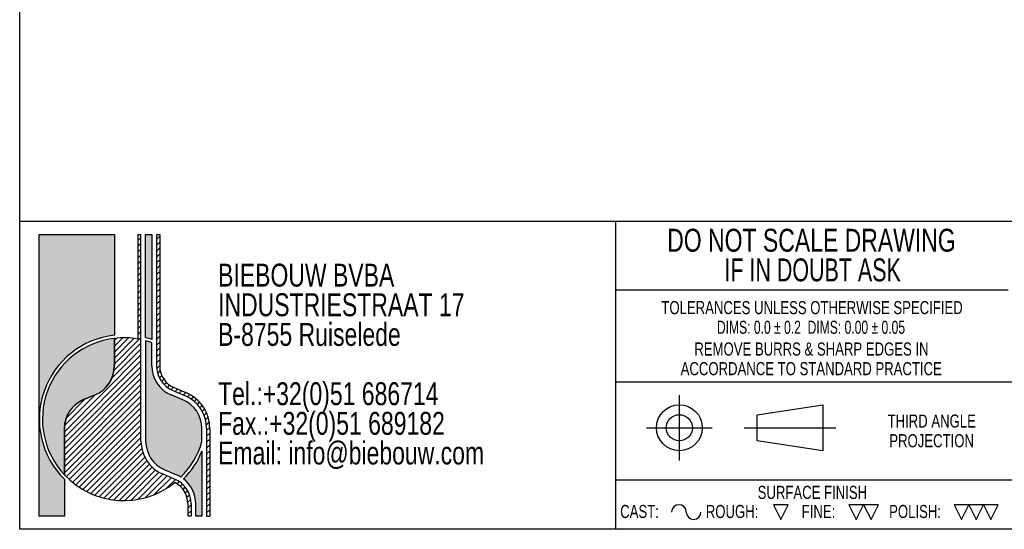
# Model space of a CAD drawing. Header units: millimetres. Extents: x 8 to 412, y 8 to 289.
# Tile 1 of 6: x 8 to 158, y 8 to 86. Entities that reach past the tile are written whole.
import ezdxf

# ---------------------------------------------------------------- set-up
doc = ezdxf.new("R2010")
doc.units = ezdxf.units.MM
doc.layers.add('HATCH', color=3, linetype='Continuous')
doc.layers.add('TEXT', color=2, linetype='Continuous')
doc.layers.add('OUTLINE', color=7, linetype='Continuous', lineweight=25)
doc.styles.add('SLDTEXTSTYLE0', font='TXT', dxfattribs={"width": 0.75})
doc.styles.add('SLDTEXTSTYLE6', font='TXT', dxfattribs={"width": 0.7})
doc.styles.add('SLDTEXTSTYLE7', font='TXT', dxfattribs={"width": 0.6911764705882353})

# ---------------------------------------------------------------- blocks, each defined once
blk = doc.blocks.new('SW_NOTE_0')
at = {"layer": 'TEXT', "color": 0, "char_height": 3.5, "attachment_point": 2}
for s, insert, style in [('DO NOT SCALE DRAWING', (28.71093750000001, 4.497652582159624), 'SLDTEXTSTYLE0'), ('IF IN DOUBT ASK', (28.89079850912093, -0.02804194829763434), 'SLDTEXTSTYLE6')]:
    blk.add_mtext(s, dxfattribs=dict(at, insert=insert, style=style))
blk = doc.blocks.new('SW_NOTE_0_1')
at = {"layer": 'TEXT', "color": 0, "char_height": 2, "attachment_point": 2}
for s, insert, style in [('TOLERANCES UNLESS OTHERWISE SPECIFIED', (27.09375, 2.570087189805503), 'SLDTEXTSTYLE0'), ('DIMS: 0.0 ± 0.2  DIMS: 0.00 ± 0.05', (26.93194648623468, -0.4299128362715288), 'SLDTEXTSTYLE7')]:
    blk.add_mtext(s, dxfattribs=dict(at, insert=insert, style=style))
blk = doc.blocks.new('SW_NOTE_0_2')
at = {"layer": 'TEXT', "color": 0, "char_height": 2, "attachment_point": 2, "style": 'SLDTEXTSTYLE0'}
for s, insert in [('REMOVE BURRS & SHARP EDGES IN', (21.78125, 2.570087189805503)), ('ACCORDANCE TO STANDARD PRACTICE', (21.7472258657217, -0.4299128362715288))]:
    blk.add_mtext(s, dxfattribs=dict(at, insert=insert))
blk = doc.blocks.new('SW_NOTE_0_3')
at = {"layer": 'TEXT', "color": 0, "char_height": 2, "attachment_point": 2, "style": 'SLDTEXTSTYLE0'}
for s, insert in [('THIRD ANGLE', (8.34375000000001, 2.5700871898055)), ('PROJECTION', (8.329166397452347, -0.4299128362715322))]:
    blk.add_mtext(s, dxfattribs=dict(at, insert=insert))
blk = doc.blocks.new('SW_NOTE_0_4')
at = {"layer": 'TEXT', "color": 0, "char_height": 3.5, "attachment_point": 1, "style": 'SLDTEXTSTYLE0'}
for s, insert in [('BIEBOUW BVBA', (0, 4.497652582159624)), ('INDUSTRIESTRAAT 17', (0, -0.02804194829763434)), ('B-8755 Ruiselede', (0, -4.553736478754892)), ('Tel.:+32(0)51 686714', (0, -13.60512553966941)), ('Fax.:+32(0)51 689182', (0, -18.13082007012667)), ('Email: info@biebouw.com', (0, -22.65651460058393))]:
    blk.add_mtext(s, dxfattribs=dict(at, insert=insert))

msp = doc.modelspace()

# ---------------------------------------------------------------- hatches: boundary and pattern name
at = {"layer": 'HATCH'}
h = msp.add_hatch(color=256, dxfattribs=at)
edge = h.paths.add_edge_path(flags=0)
edge.add_arc((23.90000000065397, 24.81111111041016), 12.89999999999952, 96.37937020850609, 180, ccw=False)
edge.add_line((22.46666666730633, 37.63123418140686), (22.46666666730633, 52.99999999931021))
edge.add_line((22.46666666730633, 52.99999999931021), (11.00000000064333, 52.99999999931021))
edge.add_line((11.00000000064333, 52.99999999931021), (11.00000000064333, 24.81111111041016))
h = msp.add_hatch(dxfattribs=at)
h.set_pattern_fill('LINE', color=256, scale=0.2, angle=45.0000000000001, style=0)
h.set_pattern_definition([(45.0000000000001, (0, 0), (-0.4490128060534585, 0.4490128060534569), [])])
edge = h.paths.add_edge_path(flags=0)
edge.add_arc((19.60000000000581, 23.37777777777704), 4.77777777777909, 112.6198649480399, 179.9999999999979)
edge.add_line((14.82222222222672, 23.37777777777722), (14.82222222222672, 16.33139675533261))
edge.add_arc((23.90000000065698, 24.81111111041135), 12.42222222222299, 223.0490797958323, 308.8040060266)
edge.add_arc((30.11111111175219, 11.91111111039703), 3.583333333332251, 4.382627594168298e-11, 63.954669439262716, ccw=False)
edge.add_line((33.69444444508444, 11.91111111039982), (33.69444444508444, 9.999999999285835))
edge.add_line((33.69444444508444, 9.999999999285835), (34.17222222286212, 9.999999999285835))
edge.add_line((34.17222222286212, 9.999999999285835), (34.17222222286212, 11.91111111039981))
edge.add_arc((30.11111111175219, 11.91111111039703), 4.061111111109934, 3.922132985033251e-11, 67.38013505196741)
edge.add_line((31.67307692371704, 15.65982905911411), (29.90897435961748, 16.39487179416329))
edge.add_arc((32.02222222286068, 21.46666666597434), 5.494444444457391, 179.9999999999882, 247.3801350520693, ccw=False)
edge.add_line((26.52777777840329, 21.46666666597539), (26.5277777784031, 53.00000000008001))
edge.add_line((26.5277777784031, 53.00000000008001), (26.05000000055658, 53.00000000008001))
edge.add_line((26.05000000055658, 53.00000000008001), (26.05000000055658, 37.04586100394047))
edge.add_arc((23.90000000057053, 24.81111111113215), 12.42222222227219, 80.0332336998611, 96.62580956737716)
edge.add_line((22.46666666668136, 37.15036394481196), (22.46666666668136, 32.93333333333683))
edge.add_arc((17.6888888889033, 32.93333333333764), 4.777777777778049, 292.6198649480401, 359.9999999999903, ccw=False)
edge.add_line((19.52649572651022, 28.52307692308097), (17.7623931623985, 27.78803418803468))
h = msp.add_hatch(color=256, dxfattribs=at)
edge = h.paths.add_edge_path(flags=0)
edge.add_arc((23.90000000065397, 24.81111111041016), 12.90000000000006, 70.52877936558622, 74.97388624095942, ccw=False)
edge.add_line((28.20000000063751, 36.97334774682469), (28.20000000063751, 52.99999999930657))
edge.add_line((28.20000000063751, 52.99999999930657), (27.24444444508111, 52.99999999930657))
edge.add_line((27.24444444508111, 52.99999999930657), (27.24444444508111, 37.27003126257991))
h = msp.add_hatch(dxfattribs=at)
h.set_pattern_fill('ANSI31', color=256, scale=0.2, style=0)
h.set_pattern_definition([(45, (0, 0), (-0.4490128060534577, 0.4490128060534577), [])])
edge = h.paths.add_edge_path(flags=0)
edge.add_line((36.56111111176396, 23.37777777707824), (36.56111111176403, 9.999999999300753))
edge.add_line((36.56111111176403, 9.999999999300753), (37.03888888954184, 9.999999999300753))
edge.add_line((37.03888888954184, 9.999999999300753), (37.03888888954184, 23.37777777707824))
edge.add_arc((31.06666666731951, 23.37777777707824), 5.972222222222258, 0, 67.38013505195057)
edge.add_line((33.36367521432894, 28.89059828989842), (31.59957265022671, 29.62564102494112))
edge.add_arc((32.977777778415, 32.9333333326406), 3.583333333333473, 179.9999999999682, 247.38013505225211, ccw=False)
edge.add_line((29.39444444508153, 32.93333333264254), (29.39444444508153, 52.99999999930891))
edge.add_line((29.39444444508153, 52.99999999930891), (28.91666666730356, 52.99999999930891))
edge.add_line((28.91666666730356, 52.99999999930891), (28.91666666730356, 32.93333333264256))
edge.add_arc((32.977777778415, 32.9333333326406), 4.061111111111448, 179.9999999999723, 247.3801350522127)
edge.add_line((31.41581196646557, 29.18461538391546), (33.17991453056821, 28.4495726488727))
edge.add_arc((31.06666666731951, 23.37777777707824), 5.494444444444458, -7.958078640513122e-13, 67.38013505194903, ccw=False)
h = msp.add_hatch(color=256, dxfattribs=at)
edge = h.paths.add_edge_path(flags=0)
edge.add_arc((19.60000000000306, 23.37777777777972), 4.787777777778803, 112.6198649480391, 179.9999999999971, ccw=False)
edge.add_line((17.75854700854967, 27.79726495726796), (19.52264957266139, 28.53230769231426))
edge.add_arc((17.68888888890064, 32.93333333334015), 4.76777777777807, 292.6198649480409, 359.9999999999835)
edge.add_line((22.45666666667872, 32.93333333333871), (22.45666666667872, 37.14919823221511))
edge.add_arc((23.90000000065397, 24.81111111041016), 12.42222222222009, 96.67224550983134, 222.9814690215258)
edge.add_line((14.81222222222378, 16.34211471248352), (14.81222222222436, 23.37777777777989))
h = msp.add_hatch(color=256, dxfattribs=at)
edge = h.paths.add_edge_path(flags=0)
edge.add_line((28.20000000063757, 32.9333333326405), (28.20000000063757, 36.46536376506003))
edge.add_arc((23.90000000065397, 24.81111111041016), 12.42222222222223, 69.74775325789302, 74.38150172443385)
edge.add_line((27.24444444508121, 36.77465140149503), (27.24444444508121, 21.46666666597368))
edge.add_arc((32.02222222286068, 21.46666666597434), 4.77777777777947, 180.0000000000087, 247.3801350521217)
edge.add_line((30.18461538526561, 17.05641025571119), (31.94871794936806, 16.32136752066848))
edge.add_arc((30.11111111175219, 11.91111111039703), 4.777777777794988, 58.20753195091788, 67.38013505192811, ccw=False)
edge.add_arc((23.90000000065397, 24.81111111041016), 12.42222222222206, 314.6385798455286, 344.0576313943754)
edge.add_line((35.84444444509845, 21.39909530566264), (35.84444444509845, 23.37777777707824))
edge.add_arc((31.06666666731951, 23.37777777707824), 4.77777777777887, 0, 67.38013505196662)
edge.add_line((32.9042735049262, 27.78803418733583), (31.14017094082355, 28.52307692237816))
edge.add_arc((32.977777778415, 32.9333333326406), 4.777777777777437, 180.0000000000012, 247.3801350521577, ccw=False)
h = msp.add_hatch(color=256, dxfattribs=at)
edge = h.paths.add_edge_path(flags=0)
edge.add_arc((23.90000000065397, 24.81111111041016), 12.89999999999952, 180, 225.2750868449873, ccw=False)
edge.add_line((11.00000000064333, 24.81111111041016), (11.00000000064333, 9.999999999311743))
edge.add_line((11.00000000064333, 9.999999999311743), (14.82222222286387, 9.999999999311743))
edge.add_line((14.82222222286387, 9.999999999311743), (14.82222222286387, 15.64574419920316))
h = msp.add_hatch(color=256, dxfattribs=at)
edge = h.paths.add_edge_path(flags=0)
edge.add_arc((23.90000000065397, 24.81111111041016), 12.89999999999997, 315.0375474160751, 337.8083934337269, ccw=False)
edge.add_arc((30.11111111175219, 11.91111111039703), 4.77777777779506, 5.638867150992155e-11, 52.37874481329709, ccw=False)
edge.add_line((34.88888888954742, 11.91111111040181), (34.88888888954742, 9.999999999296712))
edge.add_line((34.88888888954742, 9.999999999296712), (35.84444444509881, 9.999999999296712))
edge.add_line((35.84444444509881, 9.999999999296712), (35.84444444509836, 19.93871468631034))

# ---------------------------------------------------------------- linework, layer by layer
at = {"layer": 'OUTLINE'}
for p, q in [((8.000000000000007, 8.000000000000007), (8.000000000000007, 289)), ((412, 55.00000000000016), (8.000000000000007, 55.00000000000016)), ((99.00000000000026, 55.00000000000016), (99.00000000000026, 8.000000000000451)), ((11.00000000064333, 52.99999999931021), (22.46666666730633, 52.99999999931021)), ((11.00000000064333, 9.999999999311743), (11.00000000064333, 52.99999999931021)), ((22.46666666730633, 52.99999999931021), (22.46666666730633, 37.63123418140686)), ((26.05000000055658, 53.00000000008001), (26.5277777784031, 53.00000000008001)), ((26.05000000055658, 53.00000000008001), (26.05000000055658, 37.04586100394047)), ((26.52777777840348, 21.46666666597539), (26.5277777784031, 53.00000000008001)), ((27.24444444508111, 52.99999999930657), (28.20000000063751, 52.99999999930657)), ((27.24444444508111, 37.27003126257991), (27.24444444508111, 52.99999999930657)), ((28.20000000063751, 52.99999999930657), (28.20000000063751, 36.97334774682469)), ((28.91666666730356, 52.99999999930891), (29.39444444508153, 52.99999999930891)), ((28.91666666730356, 52.99999999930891), (28.91666666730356, 32.93333333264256)), ((29.39444444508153, 52.99999999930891), (29.39444444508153, 32.93333333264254)), ((158.9999999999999, 44.50000000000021), (99.00000000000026, 44.50000000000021)), ((22.45666666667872, 37.14919823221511), (22.45666666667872, 32.93333333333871)), ((22.46666666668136, 37.15036394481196), (22.46666666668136, 32.93333333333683)), ((27.24444444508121, 36.77465140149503), (27.24444444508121, 21.46666666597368)), ((28.20000000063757, 32.9333333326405), (28.20000000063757, 36.46536376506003)), ((99.00000000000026, 30.49999999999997), (412, 30.49999999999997)), ((31.41581196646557, 29.18461538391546), (33.17991453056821, 28.4495726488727)), ((31.59957265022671, 29.62564102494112), (33.36367521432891, 28.89059828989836)), ((19.52264957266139, 28.53230769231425), (17.75854700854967, 27.79726495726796)), ((19.52649572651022, 28.52307692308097), (17.7623931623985, 27.78803418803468)), ((32.9042735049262, 27.78803418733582), (31.14017094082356, 28.52307692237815)), ((108.7756903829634, 18.50000000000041), (108.7756903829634, 28.50000000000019)), ((120.6745526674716, 25.50000000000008), (130.6745526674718, 27.00000000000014)), ((130.6745526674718, 27.00000000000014), (130.6745526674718, 20.00000000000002)), ((120.6745526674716, 21.50000000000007), (120.6745526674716, 25.50000000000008)), ((14.81222222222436, 23.37777777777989), (14.81222222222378, 16.34211471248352)), ((14.82222222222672, 23.37777777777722), (14.82222222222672, 16.33139675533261)), ((35.84444444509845, 21.39909530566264), (35.84444444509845, 23.37777777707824)), ((36.56111111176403, 23.37777777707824), (36.56111111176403, 9.999999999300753)), ((37.03888888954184, 23.37777777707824), (37.03888888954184, 9.999999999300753)), ((103.775690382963, 23.5000000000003), (113.7756903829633, 23.5000000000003)), ((118.6745526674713, 23.5000000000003), (132.6745526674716, 23.5000000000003)), ((130.6745526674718, 20.00000000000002), (120.6745526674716, 21.50000000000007)), ((35.84444444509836, 19.93871468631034), (35.84444444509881, 9.999999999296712)), ((30.18461538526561, 17.05641025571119), (31.94871794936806, 16.32136752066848)), ((14.82222222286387, 15.64574419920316), (14.82222222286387, 9.999999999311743)), ((31.67307692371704, 15.65982905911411), (29.90897435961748, 16.39487179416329)), ((311.9999999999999, 15.50000000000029), (99.00000000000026, 15.50000000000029)), ((33.69444444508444, 11.91111111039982), (33.69444444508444, 9.999999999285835)), ((34.17222222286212, 11.91111111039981), (34.17222222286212, 9.999999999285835)), ((34.88888888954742, 9.999999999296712), (34.88888888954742, 11.91111111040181)), ((125.4186458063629, 11.75000000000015), (123.1686458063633, 11.75000000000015)), ((123.1686458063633, 11.75000000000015), (124.2936458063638, 9.500000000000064)), ((124.2936458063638, 9.500000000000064), (125.4186458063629, 11.75000000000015)), ((136.9316093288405, 11.75000000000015), (134.6816093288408, 11.75000000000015)), ((134.6816093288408, 11.75000000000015), (135.8066093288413, 9.500000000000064)), ((135.8066093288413, 9.500000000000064), (136.9316093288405, 11.75000000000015)), ((139.181609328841, 11.75000000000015), (136.9316093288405, 11.75000000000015)), ((136.9316093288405, 11.75000000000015), (138.0566093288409, 9.500000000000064)), ((138.0566093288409, 9.500000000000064), (139.181609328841, 11.75000000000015)), ((152.9999999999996, 11.75000000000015), (150.75, 11.75000000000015)), ((150.75, 11.75000000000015), (151.875, 9.500000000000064)), ((151.875, 9.500000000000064), (152.9999999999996, 11.75000000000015)), ((155.2499999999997, 11.75000000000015), (152.9999999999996, 11.75000000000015)), ((152.9999999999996, 11.75000000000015), (154.1249999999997, 9.500000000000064)), ((154.1249999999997, 9.500000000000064), (155.2499999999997, 11.75000000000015)), ((157.4999999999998, 11.75000000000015), (155.2499999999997, 11.75000000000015)), ((155.2499999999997, 11.75000000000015), (156.3749999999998, 9.500000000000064)), ((156.3749999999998, 9.500000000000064), (157.4999999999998, 11.75000000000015)), ((14.82222222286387, 9.999999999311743), (11.00000000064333, 9.999999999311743)), ((34.17222222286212, 9.999999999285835), (33.69444444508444, 9.999999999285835)), ((35.84444444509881, 9.999999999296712), (34.88888888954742, 9.999999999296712)), ((36.56111111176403, 9.999999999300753), (37.03888888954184, 9.999999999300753)), ((412, 8.000000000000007), (8.000000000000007, 8.000000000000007))]:
    msp.add_line(p, q, dxfattribs=at)
for radius in [3.500000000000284, 1.999999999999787]:
    msp.add_circle((108.7756903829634, 23.5000000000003), radius, dxfattribs=at)
for centre, radius, start, end in [((23.90000000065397, 24.81111111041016), 12.89999999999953, 96.37937020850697, 225.2750868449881), ((23.90000000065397, 24.81111111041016), 12.4222222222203, 96.67224550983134, 222.9814690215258), ((23.90000000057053, 24.81111111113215), 12.42222222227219, 80.0332336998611, 96.62580956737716), ((23.90000000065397, 24.81111111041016), 12.90000000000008, 70.52877936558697, 74.97388624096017), ((23.90000000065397, 24.81111111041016), 12.42222222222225, 69.74775325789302, 74.38150172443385), ((17.68888888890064, 32.93333333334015), 4.76777777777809, 292.6198649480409, 359.9999999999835), ((17.6888888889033, 32.93333333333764), 4.777777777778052, 292.6198649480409, 359.9999999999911), ((32.977777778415, 32.9333333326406), 4.777777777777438, 180.000000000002, 247.3801350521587), ((32.977777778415, 32.9333333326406), 4.061111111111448, 179.9999999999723, 247.3801350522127), ((32.977777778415, 32.9333333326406), 3.583333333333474, 179.999999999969, 247.380135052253), ((31.06666666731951, 23.37777777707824), 5.972222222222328, 0, 67.38013505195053), ((19.60000000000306, 23.37777777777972), 4.787777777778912, 112.6198649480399, 179.9999999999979), ((19.60000000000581, 23.37777777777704), 4.777777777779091, 112.6198649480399, 179.9999999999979), ((31.06666666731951, 23.37777777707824), 4.777777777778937, 0, 67.38013505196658), ((31.06666666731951, 23.37777777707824), 5.494444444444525, 0, 67.38013505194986), ((32.02222222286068, 21.46666666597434), 5.494444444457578, 179.999999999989, 247.3801350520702), ((32.02222222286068, 21.46666666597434), 4.77777777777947, 180.0000000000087, 247.3801350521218), ((23.90000000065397, 24.81111111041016), 12.42222222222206, 314.6385798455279, 344.0576313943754), ((23.90000000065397, 24.81111111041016), 12.89999999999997, 315.0375474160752, 337.8083934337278), ((23.90000000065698, 24.81111111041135), 12.42222222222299, 223.0490797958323, 308.8040060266), ((30.11111111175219, 11.91111111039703), 4.061111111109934, 3.922132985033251e-11, 67.38013505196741), ((30.11111111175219, 11.91111111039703), 3.583333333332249, 4.462125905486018e-11, 63.95466943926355), ((30.11111111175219, 11.91111111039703), 4.777777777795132, 58.20753195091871, 67.38013505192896), ((30.11111111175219, 11.91111111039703), 4.777777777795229, 5.721803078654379e-11, 52.37874481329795), ((108.7083627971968, 10.62500000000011), 1.125000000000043, 0, 180), ((110.9583627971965, 10.62500000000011), 1.125000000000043, 180, 0)]:
    msp.add_arc(centre, radius, start, end, dxfattribs=at)

# ---------------------------------------------------------------- block references
at = {"layer": 'TEXT'}
for name, p in [('SW_NOTE_0', (100.2468611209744, 49.38226448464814)), ('SW_NOTE_0_4', (38.31160759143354, 44.05647200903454)), ('SW_NOTE_0_1', (101.9558864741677, 40.27512196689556)), ('SW_NOTE_0_2', (107.1794997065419, 33.95369339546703)), ('SW_NOTE_0_3', (138.9888554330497, 22.95369339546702))]:
    msp.add_blockref(name, p, dxfattribs=at)

# ---------------------------------------------------------------- texts
at = {"layer": 'TEXT', "char_height": 2, "style": 'SLDTEXTSTYLE0'}
for s, insert, attachment_point in [('SURFACE FINISH', (129.1010282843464, 14.6361651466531), 2), ('CAST:', (99.74144781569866, 11.7193822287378), 1), ('ROUGH:', (112.8177506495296, 11.7193822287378), 1), ('FINE:', (127.4722044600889, 11.71938222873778), 1), ('POLISH:', (140.8244601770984, 11.71938222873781), 1)]:
    msp.add_mtext(s, dxfattribs=dict(at, insert=insert, attachment_point=attachment_point))

doc.saveas('drawing.dxf')
